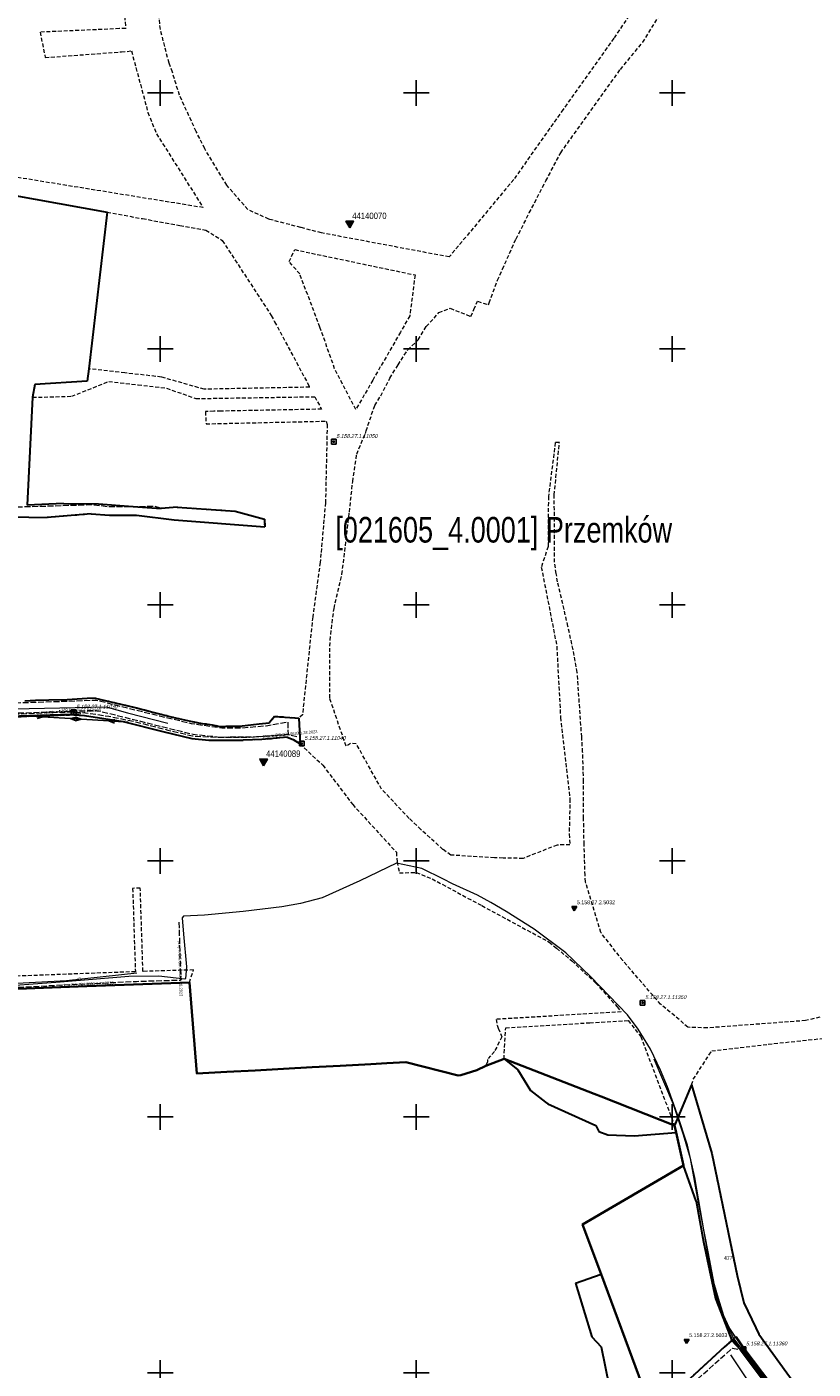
# Model space of a CAD drawing. Header units: metres. Extents: x 5548743 to 5556416, y 5707500 to 5714000.
# Tile 199 of 203: x 5554048 to 5554355, y 5710701 to 5711226. Entities that reach past the tile are written whole.
import ezdxf
from ezdxf.enums import TextEntityAlignment as Align

# ---------------------------------------------------------------- set-up
doc = ezdxf.new("R2010")
doc.units = ezdxf.units.M
doc.header["$MEASUREMENT"] = 0
for name, pattern in [('1.5_0.75', [2.25, 1.5, -0.75]), ('2.25_0.75', [3, 2.25, -0.75]), ('219-1000', [0]), ('suep_nn_1000', [0])]:
    doc.linetypes.add(name, pattern=pattern)
doc.layers.get('0').update_dxf_attribs({"color": 2, "linetype": 'CONTINUOUS', "lineweight": 5})
for name, color, linetype in [('208-opis obrębu', 7, 'CONTINUOUS'), ('211-numer działki ewidencyjnej', 7, 'CONTINUOUS'), ('216-obręb ewidencyjny', 7, 'CONTINUOUS'), ('218-kontur użytku gruntowego', 7, 'CONTINUOUS'), ('219-działka ewidencyjna', 7, 'CONTINUOUS'), ('chodnik', 7, 'CONTINUOUS'), ('chodnik-Atr17', 7, 'CONTINUOUS'), ('jezdnia', 7, 'CONTINUOUS'), ('krawężnik', 7, 'CONTINUOUS'), ('pikieta naturalna', 7, 'CONTINUOUS'), ('pikieta naturalna-Atr2', 7, 'CONTINUOUS'), ('Podstawowa osnowa wysokościowa bazowa', 7, 'CONTINUOUS'), ('Podstawowa osnowa wysokościowa bazowa-Atr103', 7, 'CONTINUOUS'), ('przewód elektroenergetyczny niskiego napięcia', 7, 'CONTINUOUS'), ('przewód kanalizacyjny', 7, 'CONTINUOUS'), ('przewód telekomunikacyjny podziemny', 7, 'CONTINUOUS'), ('przewód telekomunikacyjny podziemny-Atr1', 7, 'CONTINUOUS'), ('przewód wodociągowy', 7, 'CONTINUOUS'), ('przewód wodociągowy - ob. projektowany', 7, 'CONTINUOUS'), ('przewód wodociągowy - ob. projektowany-Atr1', 7, 'CONTINUOUS'), ('Szczegółowa osnowa geodezyjna pozioma', 7, 'CONTINUOUS'), ('Szczegółowa osnowa geodezyjna pozioma-Atr103', 7, 'CONTINUOUS'), ('Szczegółowa osnowa geodezyjna wysokościowa', 7, 'CONTINUOUS'), ('Szczegółowa osnowa geodezyjna wysokościowa-Atr103', 7, 'CONTINUOUS'), ('Wstawianie ramki sekcyjnej z opisem', 7, 'CONTINUOUS')]:
    doc.layers.add(name, color=color, linetype=linetype)
doc.styles.get("Standard").update_dxf_attribs({"font": 'Working1250', "width": 0.75})

# ---------------------------------------------------------------- blocks, each defined once
blk = doc.blocks.new('SUEP1')
at = {"color": 0, "linetype": 'Continuous'}
for p, q in [((0, 0), (7.5, 0)), ((7.5, 0), (5.25, 0.75)), ((7.5, 0), (5.25, -0.75)), ((7.5, 0), (22.5, 0)), ((22.5, 0), (20.25, 0.75)), ((22.5, 0), (20.25, -0.75))]:
    blk.add_line(p, q, dxfattribs=at)
blk = doc.blocks.new('PW01')
at = {"linetype": 'Continuous', "lineweight": 13}
h = blk.add_hatch(color=0, dxfattribs=at)
edge = h.paths.add_edge_path()
edge.add_arc((0, 0), 0.18, 0, 360)
blk = doc.blocks.new('OSSP')
at = {"color": 0}
for p, q in [((-0.939, 0.938), (-0.939, -0.938)), ((-0.939, 0.938), (-0.939, -0.938)), ((0.936, 0.938), (-0.939, 0.938)), ((0.936, 0.938), (-0.939, 0.938)), ((0.45, 0), (-0.45, 0)), ((0.45, 0), (-0.45, 0)), ((0, -0.45), (0, 0.45)), ((0, -0.45), (0, 0.45)), ((0.936, -0.938), (0.936, 0.938)), ((0.936, -0.938), (0.936, 0.938)), ((-0.939, -0.938), (0.936, -0.938)), ((-0.939, -0.938), (0.936, -0.938))]:
    blk.add_line(p, q, dxfattribs=at)
blk = doc.blocks.new('OSHB')
h = blk.add_hatch(color=0)
edge = h.paths.add_edge_path()
edge.add_arc((0, 0), 0.188, 0, 180)
edge.add_arc((0, 0), 0.188, 180, 360)
h.paths.add_polyline_path([(0, -1.73), (-1.5, 0.87), (1.5, 0.87)])
at = {"color": 0, "linetype": 'Continuous'}
for points in [[(0, -1.73), (-1.5, 0.87), (1.5, 0.87)], [(0.19, 0), (-0.19, 0)]]:
    blk.add_lwpolyline(points, close=True, dxfattribs=at)
blk = doc.blocks.new('OSSH')
at = {"color": 0}
for p, q in [((0, -1.081), (-0.936, 0.543)), ((0.939, 0.543), (-0.936, 0.543)), ((-0.375, 0), (0.375, 0)), ((0.939, 0.543), (0, -1.081)), ((0, -0.375), (0, 0.375))]:
    blk.add_line(p, q, dxfattribs=at)
blk = doc.blocks.new('RAMKA1000K')
at = {"color": 0}
for p, q in [((495, 500), (505, 500)), ((500, 495), (500, 500)), ((595, 500), (605, 500)), ((600, 495), (600, 500)), ((695, 500), (705, 500)), ((700, 495), (700, 500)), ((500, 395), (500, 405)), ((600, 395), (600, 405)), ((700, 395), (700, 405)), ((495, 400), (505, 400)), ((595, 400), (605, 400)), ((695, 400), (705, 400)), ((500, 295), (500, 305)), ((600, 295), (600, 305)), ((700, 295), (700, 305)), ((495, 300), (505, 300)), ((595, 300), (605, 300)), ((695, 300), (705, 300)), ((500, 195), (500, 205)), ((600, 195), (600, 205)), ((700, 195), (700, 205)), ((495, 200), (505, 200)), ((595, 200), (605, 200)), ((695, 200), (705, 200)), ((500, 95), (500, 105)), ((600, 95), (600, 105)), ((700, 95), (700, 105)), ((495, 100), (505, 100)), ((595, 100), (605, 100)), ((695, 100), (705, 100)), ((495, 0), (505, 0)), ((500, 0), (500, 5)), ((595, 0), (605, 0)), ((600, 0), (600, 5)), ((695, 0), (705, 0)), ((700, 0), (700, 5))]:
    blk.add_line(p, q, dxfattribs=at)

msp = doc.modelspace()

# ---------------------------------------------------------------- linework, layer by layer
at = {"layer": '216-obręb ewidencyjny', "color": 4, "linetype": 'Continuous', "lineweight": 35, "flags": 128}
for points in [[(5554288.24, 5710695.38), (5554272.17, 5710738.55), (5554264.96, 5710757.95), (5554304.38, 5710780.98), (5554301.44, 5710793.95), (5554300.82, 5710796.69), (5554272.17, 5710807.96), (5554269.43, 5710809.03), (5554234.26, 5710822.7), (5554227.16, 5710820.02), (5554223.66, 5710818.28), (5554217.35, 5710816.32), (5554216.38, 5710816.21), (5554195.96, 5710821.41), (5554188.56, 5710821.01), (5554182.27, 5710820.66), (5554170.28, 5710820.01), (5554159.33, 5710819.41), (5554148.13, 5710818.8), (5554137.12, 5710818.2), (5554126.03, 5710817.59), (5554114.35, 5710816.96), (5554111.41, 5710852.58), (5554071.31, 5710851.03), (5553986.88, 5710847.87)], [(5553986.88, 5710847.87), (5554071.31, 5710851.03), (5554111.41, 5710852.58), (5554114.35, 5710816.96), (5554126.03, 5710817.59), (5554137.12, 5710818.2), (5554148.13, 5710818.8), (5554159.33, 5710819.41), (5554170.28, 5710820.01), (5554182.27, 5710820.66), (5554188.56, 5710821.01), (5554195.96, 5710821.41), (5554216.38, 5710816.21), (5554217.35, 5710816.32), (5554223.66, 5710818.28), (5554227.16, 5710820.02), (5554234.26, 5710822.7), (5554269.43, 5710809.03), (5554272.17, 5710807.96), (5554300.82, 5710796.69), (5554301.44, 5710793.95), (5554304.38, 5710780.98), (5554264.96, 5710757.95), (5554272.17, 5710738.55), (5554288.24, 5710695.38)]]:
    msp.add_lwpolyline(points, dxfattribs=at)
at = {"layer": '218-kontur użytku gruntowego', "color": 70, "linetype": '1.5_0.75', "lineweight": 18, "flags": 128}
for points in [[(5554083.71, 5711259.09), (5554086.5, 5711225.2)], [(5554288.42, 5711219.78), (5554315.14, 5711262.26)], [(5554293.19, 5711245.07), (5554277.14, 5711221.34)], [(5554100.07, 5711224.78), (5554098.66, 5711237.57)], [(5554084.04, 5711225.09), (5554053.06, 5711223.72)], [(5554053.06, 5711223.72), (5554055.09, 5711213.8)], [(5554086.5, 5711225.2), (5554084.04, 5711225.09)], [(5554103.44, 5711211.64), (5554100.07, 5711224.78)], [(5554277.14, 5711221.34), (5554265.41, 5711204.87)], [(5554055.09, 5711213.8), (5554084.83, 5711216.03)], [(5554084.83, 5711216.03), (5554088.77, 5711216.39)], [(5554088.77, 5711216.39), (5554095.18, 5711192.37)], [(5554279.72, 5711209.2), (5554288.42, 5711219.78)], [(5554104.73, 5711208.12), (5554103.44, 5711211.64)], [(5554107.51, 5711199.08), (5554104.73, 5711208.12)], [(5554256.4, 5711176.63), (5554279.72, 5711209.2)], [(5554265.41, 5711204.87), (5554257.33, 5711193.52)], [(5554114.05, 5711184.92), (5554107.51, 5711199.08)], [(5554095.18, 5711192.37), (5554098.54, 5711184.03)], [(5554257.33, 5711193.52), (5554238.05, 5711166.18)], [(5554098.54, 5711184.03), (5554116.76, 5711155.2)], [(5554117.41, 5711178.18), (5554114.05, 5711184.92)], [(5554116.76, 5711155.2), (5553977.09, 5711177.87)], [(5554125.98, 5711163.93), (5554117.41, 5711178.18)], [(5554250.62, 5711165.65), (5554256.4, 5711176.63)], [(5553994.79, 5711168.62), (5554079.27, 5711153.39)], [(5554134.2, 5711154.43), (5554125.98, 5711163.93)], [(5554238.05, 5711166.18), (5554212.85, 5711135.92)], [(5554244.14, 5711153.1), (5554250.62, 5711165.65)], [(5554079.27, 5711153.39), (5554093.12, 5711150.89)], [(5554142.44, 5711150.66), (5554134.2, 5711154.43)], [(5554239, 5711143), (5554244.14, 5711153.1)], [(5554093.12, 5711150.89), (5554107.69, 5711148.26)], [(5554107.69, 5711148.26), (5554117.82, 5711146.44)], [(5554142.85, 5711150.55), (5554142.44, 5711150.66)], [(5554154.93, 5711147.41), (5554142.85, 5711150.55)], [(5554163, 5711145.31), (5554154.93, 5711147.41)], [(5554117.82, 5711146.44), (5554124.25, 5711142.34)], [(5554124.25, 5711142.34), (5554143.36, 5711113.09)], [(5554212.85, 5711135.92), (5554163, 5711145.31)], [(5554233.67, 5711131.18), (5554239, 5711143)], [(5554150.3, 5711134.13), (5554152.53, 5711138.77)], [(5554152.53, 5711138.77), (5554199.51, 5711128.89)], [(5554154.5, 5711129.27), (5554150.3, 5711134.13)], [(5554162.37, 5711108.5), (5554154.5, 5711129.27)], [(5554199.51, 5711128.89), (5554197.46, 5711112.92)], [(5554228.49, 5711118.03), (5554231.76, 5711126.8)], [(5554231.76, 5711126.8), (5554233.67, 5711131.18)], [(5554208.83, 5711114.16), (5554213.23, 5711115.86)], [(5554213.23, 5711115.86), (5554221.29, 5711112.7)], [(5554222.51, 5711115.44), (5554223.43, 5711117.52)], [(5554223.43, 5711117.52), (5554223.92, 5711118.6)], [(5554223.92, 5711118.6), (5554228.26, 5711117.22)], [(5554228.26, 5711117.22), (5554228.49, 5711118.03)], [(5554143.36, 5711113.09), (5554144.68, 5711110.63)], [(5554144.68, 5711110.63), (5554158.38, 5711085.06)], [(5554197.46, 5711112.92), (5554193.81, 5711106.59)], [(5554203.92, 5711108.72), (5554208.83, 5711114.16)], [(5554221.29, 5711112.7), (5554222.51, 5711115.44)], [(5554168.12, 5711092.26), (5554162.37, 5711108.5)], [(5554193.81, 5711106.59), (5554183.01, 5711087.81)], [(5554200.76, 5711103.58), (5554203.92, 5711108.72)], [(5554196.68, 5711099.65), (5554200.76, 5711103.58)], [(5554192.88, 5711093.75), (5554194.07, 5711095.67)], [(5554194.07, 5711095.67), (5554196.68, 5711099.65)], [(5554072.06, 5711092.23), (5554071.52, 5711087.35)], [(5554086.17, 5711090.63), (5554072.06, 5711092.23)], [(5554100.47, 5711089.02), (5554086.17, 5711090.63)], [(5554176.39, 5711076.28), (5554168.12, 5711092.26)], [(5554189.72, 5711088.62), (5554192.88, 5711093.75)], [(5554051, 5711086.14), (5554050.15, 5711081.09)], [(5554071.52, 5711087.35), (5554051, 5711086.14)], [(5554065.44, 5711081.51), (5554079.89, 5711087.29)], [(5554079.89, 5711087.29), (5554091.34, 5711085.97)], [(5554091.34, 5711085.97), (5554102.47, 5711084.68)], [(5554117.18, 5711084.24), (5554100.47, 5711089.02)], [(5554102.47, 5711084.68), (5554113.93, 5711080.59)], [(5554158.38, 5711085.06), (5554117.18, 5711084.24)], [(5554183.01, 5711087.81), (5554179.69, 5711082)], [(5554186.1, 5711081.71), (5554189.72, 5711088.62)], [(5554050.15, 5711081.09), (5554065.44, 5711081.51)], [(5554113.93, 5711080.59), (5554160.37, 5711081.34)], [(5554160.37, 5711081.34), (5554162.99, 5711076.46)], [(5554179.69, 5711082), (5554176.39, 5711076.28)], [(5554183.77, 5711077.92), (5554186.1, 5711081.71)], [(5554120.92, 5711075.62), (5554117.64, 5711075.5)], [(5554117.64, 5711075.5), (5554117.92, 5711070.74)], [(5554123.69, 5711075.71), (5554120.92, 5711075.62)], [(5554162.99, 5711076.46), (5554123.69, 5711075.71)], [(5554180.41, 5711067.98), (5554183.77, 5711077.92)], [(5554117.92, 5711070.74), (5554140.42, 5711071.24)], [(5554140.42, 5711071.24), (5554164.84, 5711071.79)], [(5554165.2, 5711070.54), (5554164.54, 5711039.93)], [(5554164.84, 5711071.79), (5554165.2, 5711070.54)], [(5554176.74, 5711058.93), (5554180.11, 5711067)], [(5554180.11, 5711067), (5554180.41, 5711067.98)], [(5554254.29, 5711063.42), (5554251.59, 5711042.36)], [(5554253.88, 5711042.98), (5554255.89, 5711063.49)], [(5554255.89, 5711063.49), (5554254.29, 5711063.42)], [(5554175.17, 5711048.15), (5554176.74, 5711058.93)], [(5554173.87, 5711036.28), (5554175.17, 5711048.15)], [(5554251.59, 5711042.36), (5554251.48, 5711022.76)], [(5554254.02, 5711023.57), (5554253.88, 5711042.98)], [(5554164.54, 5711039.93), (5554162.76, 5711020)], [(5554172.85, 5711027.63), (5554173.87, 5711036.28)], [(5554170.98, 5711011.97), (5554172.85, 5711027.63)], [(5554251.48, 5711022.76), (5554248.83, 5711014.79)], [(5554253.98, 5711016.69), (5554254.02, 5711023.57)], [(5554162.45, 5711016.6), (5554159.55, 5710995.32)], [(5554162.76, 5711020), (5554162.45, 5711016.6)], [(5554254.66, 5711012.26), (5554253.98, 5711016.69)], [(5554167.87, 5710998.65), (5554170.98, 5711011.97)], [(5554248.83, 5711014.79), (5554254.88, 5710983.83)], [(5554255.18, 5711008.97), (5554254.66, 5711012.26)], [(5554259.24, 5710991.69), (5554255.18, 5711008.97)], [(5554159.55, 5710995.32), (5554155.55, 5710957.13)], [(5554166.31, 5710986.24), (5554167.87, 5710998.65)], [(5554261.71, 5710980.31), (5554259.24, 5710991.69)], [(5554166.18, 5710963.62), (5554166.31, 5710986.24)], [(5554254.88, 5710983.83), (5554256.33, 5710956.04)], [(5554262.87, 5710973.63), (5554261.71, 5710980.31)], [(5554264.6, 5710948.48), (5554262.87, 5710973.63)], [(5554172.58, 5710944.81), (5554166.18, 5710963.62)], [(5554051.24, 5710962.63), (5554047.11, 5710962.4)], [(5554056.49, 5710962.77), (5554051.24, 5710962.63)], [(5554063.7, 5710962.97), (5554056.49, 5710962.77)], [(5554071.4, 5710963.48), (5554063.7, 5710962.97)], [(5554074.63, 5710963.59), (5554071.4, 5710963.48)], [(5554086.51, 5710960.82), (5554074.63, 5710963.59)], [(5554090.74, 5710959.83), (5554086.51, 5710960.82)], [(5554097.57, 5710958), (5554090.74, 5710959.83)], [(5554044.2, 5710956.3), (5554058.61, 5710956.79)], [(5554058.61, 5710956.79), (5554066.19, 5710957.05)], [(5554066.19, 5710957.05), (5554070.46, 5710956.76)], [(5554070.46, 5710956.76), (5554085.52, 5710954.49)], [(5554085.52, 5710954.49), (5554094.4, 5710952.24)], [(5554104.83, 5710956.21), (5554097.57, 5710958)], [(5554111.76, 5710954.56), (5554104.83, 5710956.21)], [(5554115.55, 5710953.88), (5554111.76, 5710954.56)], [(5554120.25, 5710953.2), (5554115.55, 5710953.88)], [(5554123.29, 5710952.56), (5554120.25, 5710953.2)], [(5554138.69, 5710953.4), (5554132.06, 5710952.7)], [(5554142.54, 5710953.8), (5554138.69, 5710953.4)], [(5554142.81, 5710954.15), (5554142.54, 5710953.8)], [(5554144.61, 5710956.47), (5554142.81, 5710954.15)], [(5554152.61, 5710955.95), (5554144.61, 5710956.47)], [(5554154.17, 5710955.82), (5554152.61, 5710955.95)], [(5554155.55, 5710957.13), (5554154.17, 5710955.82)], [(5554256.33, 5710956.04), (5554260.02, 5710924.25)], [(5554094.4, 5710952.24), (5554101, 5710950.56)], [(5554101, 5710950.56), (5554112.3, 5710947.81)], [(5554127.12, 5710952.61), (5554123.29, 5710952.56)], [(5554132.06, 5710952.7), (5554127.12, 5710952.61)], [(5554139.66, 5710947.41), (5554149.61, 5710948.33)], [(5554149.61, 5710948.33), (5554151.92, 5710947.42)], [(5554264.98, 5710942.62), (5554264.6, 5710948.48)], [(5554112.3, 5710947.81), (5554119.01, 5710947.19)], [(5554119.01, 5710947.19), (5554132.34, 5710947.22)], [(5554132.34, 5710947.22), (5554139.66, 5710947.41)], [(5554151.92, 5710947.42), (5554154.6, 5710945.7)], [(5554154.6, 5710945.7), (5554163.48, 5710937.4)], [(5554174.36, 5710945.88), (5554172.58, 5710944.81)], [(5554176.55, 5710945.74), (5554174.36, 5710945.88)], [(5554186.48, 5710928.04), (5554176.55, 5710945.74)], [(5554163.48, 5710937.4), (5554175.16, 5710922.02)], [(5554265.35, 5710931.02), (5554264.98, 5710942.62)], [(5554197.21, 5710916.63), (5554186.48, 5710928.04)], [(5554265.34, 5710916.66), (5554265.35, 5710931.02)], [(5554175.16, 5710922.02), (5554192.22, 5710903.39)], [(5554260.02, 5710924.25), (5554259.71, 5710910.55)], [(5554201.78, 5710912.25), (5554197.21, 5710916.63)], [(5554265.55, 5710906.48), (5554265.34, 5710916.66)], [(5554210.4, 5710904.53), (5554201.78, 5710912.25)], [(5554254.96, 5710906.21), (5554241.7, 5710900.98)], [(5554259.98, 5710906.33), (5554254.96, 5710906.21)], [(5554259.71, 5710910.55), (5554259.98, 5710906.33)], [(5554265.91, 5710894.39), (5554265.55, 5710906.48)], [(5554192.22, 5710903.39), (5554192.49, 5710899.67)], [(5554213.48, 5710902.31), (5554210.4, 5710904.53)], [(5554230.51, 5710901.2), (5554213.48, 5710902.31)], [(5554233.89, 5710901.13), (5554230.51, 5710901.2)], [(5554241.7, 5710900.98), (5554233.89, 5710901.13)], [(5554192.49, 5710899.67), (5554193.4, 5710895.38)], [(5554193.4, 5710895.38), (5554199.94, 5710895.47)], [(5554199.94, 5710895.47), (5554206.2, 5710893.01)], [(5554206.2, 5710893.01), (5554225.55, 5710882.55)], [(5554266.09, 5710891.82), (5554265.91, 5710894.39)], [(5554272.11, 5710872.01), (5554266.09, 5710891.82)], [(5554092.22, 5710889.4), (5554089.23, 5710889.28)], [(5554089.23, 5710889.28), (5554090.28, 5710856.74)], [(5554093.23, 5710856.85), (5554092.22, 5710889.4)], [(5554225.55, 5710882.55), (5554251.91, 5710868.32)], [(5554280.61, 5710861.13), (5554272.11, 5710872.01)], [(5554251.91, 5710868.32), (5554254.81, 5710865.91)], [(5554254.81, 5710865.91), (5554260.78, 5710860.93)], [(5554260.78, 5710860.93), (5554270.1, 5710852.29)], [(5554295.41, 5710844), (5554280.61, 5710861.13)], [(5554063.34, 5710855.74), (5554016.57, 5710853.99)], [(5554090.28, 5710856.74), (5554063.34, 5710855.74)], [(5554113.02, 5710857.42), (5554093.23, 5710856.85)], [(5554111.41, 5710852.58), (5554113.02, 5710857.42)], [(5553986.88, 5710847.87), (5554071.31, 5710851.03)], [(5554071.31, 5710851.03), (5553986.88, 5710847.87)], [(5554071.31, 5710851.03), (5554111.41, 5710852.58)], [(5554111.41, 5710852.58), (5554071.31, 5710851.03)], [(5554114.35, 5710816.96), (5554111.41, 5710852.58)], [(5554270.1, 5710852.29), (5554278.5, 5710843.02)], [(5554278.5, 5710843.02), (5554280.07, 5710841.04)], [(5554302.71, 5710838.1), (5554295.41, 5710844)], [(5554280.07, 5710841.04), (5554231.16, 5710838.13)], [(5554231.16, 5710838.13), (5554231.53, 5710835.85)], [(5554306.02, 5710835.02), (5554302.71, 5710838.1)], [(5554357.62, 5710838.98), (5554352.07, 5710837.64)], [(5554231.53, 5710835.85), (5554232.03, 5710834.66)], [(5554232.03, 5710834.66), (5554233.44, 5710831.32)], [(5554234.26, 5710822.7), (5554234.93, 5710834.84)], [(5554234.93, 5710834.84), (5554267.76, 5710836.79)], [(5554267.76, 5710836.79), (5554282.73, 5710837.68)], [(5554282.73, 5710837.68), (5554287.69, 5710831.44)], [(5554313.68, 5710834.78), (5554306.02, 5710835.02)], [(5554352.07, 5710837.64), (5554313.68, 5710834.78)], [(5554233.44, 5710831.32), (5554230.53, 5710825.58)], [(5554287.69, 5710831.44), (5554291.69, 5710820.82)], [(5554315.38, 5710825.82), (5554333.21, 5710827.92)], [(5554333.21, 5710827.92), (5554337.45, 5710828.42)], [(5554337.45, 5710828.42), (5554361.71, 5710830.99)], [(5554227.16, 5710820.02), (5554234.26, 5710822.7)], [(5554234.26, 5710822.7), (5554227.16, 5710820.02)], [(5554230.53, 5710825.58), (5554227.75, 5710822.47)], [(5554227.75, 5710822.47), (5554227.86, 5710821.48)], [(5554269.43, 5710809.03), (5554234.26, 5710822.7)], [(5554308.17, 5710814.74), (5554315.38, 5710825.82)], [(5554126.03, 5710817.59), (5554114.35, 5710816.96)], [(5554137.12, 5710818.2), (5554126.03, 5710817.59)], [(5554148.13, 5710818.8), (5554137.12, 5710818.2)], [(5554159.33, 5710819.41), (5554148.13, 5710818.8)], [(5554170.28, 5710820.01), (5554159.33, 5710819.41)], [(5554182.27, 5710820.66), (5554170.28, 5710820.01)], [(5554188.56, 5710821.01), (5554182.27, 5710820.66)], [(5554195.96, 5710821.41), (5554188.56, 5710821.01)], [(5554216.38, 5710816.21), (5554195.96, 5710821.41)], [(5554223.66, 5710818.28), (5554217.35, 5710816.32)], [(5554227.16, 5710820.02), (5554223.66, 5710818.28)], [(5554227.86, 5710821.48), (5554227.16, 5710820.02)], [(5554291.69, 5710820.82), (5554300.82, 5710796.69)], [(5554217.35, 5710816.32), (5554216.38, 5710816.21)], [(5554307.54, 5710812.59), (5554308.17, 5710814.74)], [(5554315.42, 5710785.76), (5554307.54, 5710812.59)], [(5554272.17, 5710807.96), (5554269.43, 5710809.03)], [(5554300.82, 5710796.69), (5554272.17, 5710807.96)], [(5554300.82, 5710796.69), (5554301.44, 5710793.95)], [(5554301.44, 5710793.95), (5554300.82, 5710796.69)], [(5554301.44, 5710793.95), (5554304.38, 5710780.98)], [(5554304.38, 5710780.98), (5554301.44, 5710793.95)], [(5554318.16, 5710772.55), (5554315.42, 5710785.76)], [(5554264.96, 5710757.95), (5554304.38, 5710780.98)], [(5554304.38, 5710780.98), (5554309.34, 5710767.11)], [(5554320.37, 5710761.91), (5554318.16, 5710772.55)], [(5554309.34, 5710767.11), (5554312.16, 5710751.29)], [(5554325.28, 5710738.12), (5554320.37, 5710761.91)], [(5554272.17, 5710738.55), (5554264.96, 5710757.95)], [(5554312.16, 5710751.29), (5554316.87, 5710729.12)], [(5554288.24, 5710695.38), (5554272.17, 5710738.55)], [(5554327.89, 5710727.43), (5554325.28, 5710738.12)], [(5554316.87, 5710729.12), (5554323.23, 5710712.74)], [(5554332.66, 5710717.62), (5554327.89, 5710727.43)], [(5554333.82, 5710715.22), (5554332.66, 5710717.62)], [(5554323.23, 5710712.74), (5554320.22, 5710710.07)], [(5554326.52, 5710709.16), (5554323.23, 5710712.74)], [(5554323.23, 5710712.74), (5554326.52, 5710709.16)], [(5554352.9, 5710688.77), (5554333.82, 5710715.22)], [(5554320.22, 5710710.07), (5554301.85, 5710693.16)], [(5554339.47, 5710691.89), (5554326.52, 5710709.16)], [(5554326.52, 5710709.16), (5554339.47, 5710691.89)]]:
    msp.add_lwpolyline(points, dxfattribs=at)
at = {"layer": '219-działka ewidencyjna', "color": 94, "linetype": '219-1000', "lineweight": 30, "flags": 128}
for points in [[(5553994.79, 5711168.62), (5554079.27, 5711153.39)], [(5554079.27, 5711153.39), (5554072.06, 5711092.23)], [(5554072.06, 5711092.23), (5554071.52, 5711087.35)], [(5554051, 5711086.14), (5554050.15, 5711081.09)], [(5554071.52, 5711087.35), (5554051, 5711086.14)], [(5554050.15, 5711081.09), (5554048.08, 5711038.96)], [(5554062.24, 5711039.57), (5554048.08, 5711038.96)], [(5554062.24, 5711039.57), (5554075.84, 5711039.53)], [(5554075.84, 5711039.53), (5554087.57, 5711038.56)], [(5554087.57, 5711038.56), (5554100.38, 5711037.68)], [(5554106.67, 5711038.15), (5554100.38, 5711037.68)], [(5554106.67, 5711038.15), (5554117.98, 5711037.4)], [(5554117.98, 5711037.4), (5554121.73, 5711037.15)], [(5554121.73, 5711037.15), (5554129.27, 5711036.61)], [(5554041.56, 5711034.47), (5554055.84, 5711034.15)], [(5554072.97, 5711035.59), (5554055.84, 5711034.15)], [(5554072.97, 5711035.59), (5554080.19, 5711035.06)], [(5554080.19, 5711035.06), (5554090.69, 5711035.1)], [(5554090.69, 5711035.1), (5554105.39, 5711033.28)], [(5554105.39, 5711033.28), (5554140.82, 5711030.47)], [(5554129.27, 5711036.61), (5554140.69, 5711033.46)], [(5554140.69, 5711033.46), (5554140.82, 5711030.47)], [(5554051.24, 5710962.63), (5554047.11, 5710962.4)], [(5554056.49, 5710962.77), (5554051.24, 5710962.63)], [(5554063.7, 5710962.97), (5554056.49, 5710962.77)], [(5554071.4, 5710963.48), (5554063.7, 5710962.97)], [(5554074.63, 5710963.59), (5554071.4, 5710963.48)], [(5554074.63, 5710963.59), (5554090.74, 5710959.83)], [(5554090.74, 5710959.83), (5554097.57, 5710958)], [(5554066.19, 5710957.05), (5554044.2, 5710956.3)], [(5554066.19, 5710957.05), (5554070.46, 5710956.76)], [(5554070.46, 5710956.76), (5554085.52, 5710954.49)], [(5554085.52, 5710954.49), (5554101, 5710950.56)], [(5554097.57, 5710958), (5554104.83, 5710956.21)], [(5554104.83, 5710956.21), (5554111.76, 5710954.56)], [(5554111.76, 5710954.56), (5554115.55, 5710953.88)], [(5554115.55, 5710953.88), (5554120.25, 5710953.2)], [(5554120.25, 5710953.2), (5554123.29, 5710952.56)], [(5554138.69, 5710953.4), (5554132.06, 5710952.7)], [(5554142.54, 5710953.8), (5554138.69, 5710953.4)], [(5554142.81, 5710954.15), (5554142.54, 5710953.8)], [(5554144.61, 5710956.47), (5554142.81, 5710954.15)], [(5554144.61, 5710956.47), (5554152.61, 5710955.95)], [(5554152.61, 5710955.95), (5554154.17, 5710955.82)], [(5554154.17, 5710955.82), (5554154.6, 5710945.7)], [(5554101, 5710950.56), (5554112.3, 5710947.81)], [(5554123.29, 5710952.56), (5554127.12, 5710952.61)], [(5554127.12, 5710952.61), (5554132.06, 5710952.7)], [(5554149.61, 5710948.33), (5554139.66, 5710947.41)], [(5554149.61, 5710948.33), (5554151.92, 5710947.42)], [(5554112.3, 5710947.81), (5554119.01, 5710947.19)], [(5554119.01, 5710947.19), (5554132.34, 5710947.22)], [(5554139.66, 5710947.41), (5554132.34, 5710947.22)], [(5554151.92, 5710947.42), (5554154.6, 5710945.7)], [(5554071.31, 5710851.03), (5553986.88, 5710847.87)], [(5554111.41, 5710852.58), (5554071.31, 5710851.03)], [(5554111.41, 5710852.58), (5554114.35, 5710816.96)], [(5554234.26, 5710822.7), (5554227.16, 5710820.02)], [(5554234.26, 5710822.7), (5554239.63, 5710818.36)], [(5554126.03, 5710817.59), (5554114.35, 5710816.96)], [(5554137.12, 5710818.2), (5554126.03, 5710817.59)], [(5554148.13, 5710818.8), (5554137.12, 5710818.2)], [(5554159.33, 5710819.41), (5554148.13, 5710818.8)], [(5554170.28, 5710820.01), (5554159.33, 5710819.41)], [(5554182.27, 5710820.66), (5554170.28, 5710820.01)], [(5554188.56, 5710821.01), (5554182.27, 5710820.66)], [(5554188.56, 5710821.01), (5554195.96, 5710821.41)], [(5554216.38, 5710816.21), (5554195.96, 5710821.41)], [(5554223.66, 5710818.28), (5554217.35, 5710816.32)], [(5554227.16, 5710820.02), (5554223.66, 5710818.28)], [(5554239.63, 5710818.36), (5554244.63, 5710810.31)], [(5554217.35, 5710816.32), (5554216.38, 5710816.21)], [(5554307.54, 5710812.59), (5554300.82, 5710796.69)], [(5554307.54, 5710812.59), (5554315.42, 5710785.76)], [(5554244.63, 5710810.31), (5554250.44, 5710805.82)], [(5554250.44, 5710805.82), (5554251.44, 5710805.18)], [(5554251.44, 5710805.18), (5554270.18, 5710796.66)], [(5554270.18, 5710796.66), (5554271.36, 5710794.36)], [(5554300.82, 5710796.69), (5554301.44, 5710793.95)], [(5554271.36, 5710794.36), (5554274.81, 5710793)], [(5554274.81, 5710793), (5554285.09, 5710792.66)], [(5554285.09, 5710792.66), (5554301.44, 5710793.95)], [(5554304.38, 5710780.98), (5554301.44, 5710793.95)], [(5554315.42, 5710785.76), (5554318.16, 5710772.55)], [(5554264.96, 5710757.95), (5554304.38, 5710780.98)], [(5554309.34, 5710767.11), (5554304.38, 5710780.98)], [(5554318.16, 5710772.55), (5554320.37, 5710761.91)], [(5554309.34, 5710767.11), (5554312.16, 5710751.29)], [(5554320.37, 5710761.91), (5554325.28, 5710738.12)], [(5554264.96, 5710757.95), (5554272.17, 5710738.55)], [(5554312.16, 5710751.29), (5554316.87, 5710729.12)], [(5554262.22, 5710735.11), (5554272.17, 5710738.55)], [(5554262.22, 5710735.11), (5554268.51, 5710714.16)], [(5554325.28, 5710738.12), (5554327.89, 5710727.43)], [(5554316.87, 5710729.12), (5554323.23, 5710712.74)], [(5554327.89, 5710727.43), (5554332.66, 5710717.62)], [(5554332.66, 5710717.62), (5554333.82, 5710715.22)], [(5554268.51, 5710714.16), (5554272.22, 5710710.27)], [(5554323.23, 5710712.74), (5554320.22, 5710710.07)], [(5554323.23, 5710712.74), (5554326.52, 5710709.16)], [(5554333.82, 5710715.22), (5554352.9, 5710688.77)], [(5554272.22, 5710710.27), (5554276.91, 5710687.13)], [(5554320.22, 5710710.07), (5554301.85, 5710693.16)], [(5554326.52, 5710709.16), (5554339.47, 5710691.89)]]:
    msp.add_lwpolyline(points, dxfattribs=at)
at = {"layer": 'chodnik', "color": 252, "linetype": '1.5_0.75', "lineweight": 18, "flags": 128}
msp.add_lwpolyline([(5554323.63, 5710713.31), (5554326.52, 5710709.16), (5554339.47, 5710691.89), (5554356.75, 5710669.05), (5554369.9, 5710652.17), (5554375.24, 5710645.27), (5554382.14, 5710636.36), (5554385.57, 5710631.55), (5554417.28, 5710586.85), (5554420.33, 5710583.2), (5554421.57, 5710584.7), (5554394.12, 5710621.57), (5554370.14, 5710654.01), (5554350.19, 5710680.11), (5554349.5, 5710681.17), (5554338.47, 5710695.86), (5554328.36, 5710709.29), (5554324.94, 5710714.22)], close=True, dxfattribs=at)
at = {"layer": 'jezdnia', "color": 252, "linetype": '2.25_0.75', "lineweight": 18, "flags": 128}
for points in [[(5554023.22, 5711033.9), (5554041.56, 5711034.47), (5554055.84, 5711034.15), (5554072.97, 5711035.59), (5554080.19, 5711035.06), (5554090.69, 5711035.1), (5554105.39, 5711033.28), (5554140.82, 5711030.47), (5554140.69, 5711033.46), (5554129.27, 5711036.61), (5554121.73, 5711037.15), (5554117.98, 5711037.4), (5554106.67, 5711038.15), (5554100.38, 5711037.68), (5554098.07, 5711038.41), (5554079.98, 5711038.27), (5554073.62, 5711039.07), (5554038.84, 5711038.01), (5553984.43, 5711035.46), (5553973.02, 5711030.09), (5553963.23, 5711028.59), (5553902.98, 5711019.09), (5553901.13, 5711019.25), (5553900.36, 5711021.12), (5553897.02, 5711020.84), (5553894.76, 5711020.67), (5553894.55, 5711018), (5553894.9, 5711014.32), (5553902.61, 5711013.97), (5553913.28, 5711015.99), (5553959.31, 5711024.06), (5553959.28, 5711025.09), (5553963.19, 5711025.18), (5553976.67, 5711027.81), (5553984.18, 5711031.77), (5553986.04, 5711031.28), (5553996.1, 5711032.43), (5554001.15, 5711032.68)], [(5553928.51, 5710958.45), (5553921.65, 5710959.33), (5553919.14, 5710960.24), (5553915.94, 5710962.26), (5553913.29, 5710964.63), (5553911.77, 5710966.14), (5553906.26, 5710957.97), (5553905.29, 5710956.69), (5553902.71, 5710951.06), (5553904.41, 5710948.24), (5553905.81, 5710948.94), (5553905.7, 5710950.97), (5553915.52, 5710952.14), (5553915.68, 5710950.48), (5553917.32, 5710950.64), (5553917.74, 5710948.79), (5553921.64, 5710949.18), (5553921.4, 5710951.08), (5553927.8, 5710951.63), (5553944.82, 5710953.18), (5553964.37, 5710954.72), (5553988.99, 5710955.7), (5554020.48, 5710956.56), (5554065.36, 5710958.26), (5554070.78, 5710957.91), (5554079.89, 5710956.54), (5554090.24, 5710954.4), (5554103, 5710951.14), (5554112.66, 5710948.84), (5554122.2, 5710948.32), (5554134.88, 5710948.4), (5554144.89, 5710948.97), (5554150.06, 5710949.42), (5554149.93, 5710954.19), (5554141.33, 5710952.71), (5554131.39, 5710951.8), (5554124.08, 5710951.83), (5554112.17, 5710953.6), (5554099.82, 5710956.53), (5554074.96, 5710962.7), (5554025.4, 5710961.02), (5553986.51, 5710960.06), (5553972.04, 5710959.73), (5553970.18, 5710962.02), (5553966.65, 5710965.5), (5553965.79, 5710996.34), (5553967.48, 5710998.69), (5553967.31, 5711004.62), (5553963.56, 5711004.53), (5553959.35, 5711004.33), (5553959.54, 5710998.57), (5553961.68, 5710996.67), (5553962.73, 5710965.35), (5553959.59, 5710961.29), (5553958.35, 5710959.37)], [(5554301.85, 5710693.16), (5554292.3, 5710689.13), (5554254.5, 5710663.27), (5554248.46, 5710659.61), (5554238.59, 5710659.21), (5554238.16, 5710658.89), (5554210.82, 5710653.42), (5554209.98, 5710652.89), (5554186.31, 5710645.2), (5554184.85, 5710648.22), (5554181.77, 5710647.6), (5554188.11, 5710636.06), (5554192.45, 5710624.62), (5554196.75, 5710614.47), (5554199.98, 5710605.48), (5554201.06, 5710598.18), (5554202.16, 5710595.91), (5554204.18, 5710588.07), (5554205.19, 5710575.45), (5554196.05, 5710573.4), (5554196.73, 5710569.34), (5554205.49, 5710570.89), (5554205.74, 5710548.57), (5554207.82, 5710529.44), (5554209.66, 5710527.33), (5554211.93, 5710531.51), (5554213.38, 5710532.79), (5554212.56, 5710534.54), (5554210.79, 5710540.34), (5554209.77, 5710544.79), (5554209.22, 5710548.85), (5554209.36, 5710553.78), (5554209.26, 5710567.2), (5554209.62, 5710574.22), (5554206.5, 5710592.93), (5554206.37, 5710595.74), (5554204.7, 5710599.72), (5554203.12, 5710605.81), (5554199.26, 5710616.56), (5554196.26, 5710624.04), (5554188.34, 5710640.83), (5554209.52, 5710647.69), (5554216.14, 5710651.7), (5554224.25, 5710653.14), (5554234.37, 5710653.94), (5554239.58, 5710654.68), (5554250.58, 5710657.15), (5554273.59, 5710672.98), (5554292.99, 5710686.06), (5554292.97, 5710687.18), (5554302.79, 5710691.35), (5554323.51, 5710709.75), (5554326.52, 5710709.16), (5554323.63, 5710713.31), (5554320.22, 5710710.07)]]:
    msp.add_lwpolyline(points, close=True, dxfattribs=at)
at = {"layer": 'krawężnik', "color": 252, "linetype": 'Continuous', "lineweight": 25, "flags": 128}
msp.add_lwpolyline([(5554421.57, 5710584.7), (5554394.12, 5710621.57), (5554370.14, 5710654.01), (5554350.19, 5710680.11), (5554349.5, 5710681.17), (5554338.47, 5710695.86), (5554328.36, 5710709.29), (5554324.94, 5710714.22)], dxfattribs=at)
at = {"layer": 'przewód elektroenergetyczny niskiego napięcia', "color": 1, "linetype": 'suep_nn_1000', "lineweight": 18, "flags": 128}
msp.add_lwpolyline([(5554087.43, 5710954.21), (5554046.7, 5710956.71)], dxfattribs=at)
at = {"layer": 'przewód kanalizacyjny', "color": 34, "linetype": 'Continuous', "lineweight": 18, "flags": 128}
for points in [[(5553912.58, 5710961.75), (5553919.95, 5710954.85), (5553946.57, 5710956.01), (5553977.08, 5710957.58), (5554004.51, 5710958.39), (5554036.56, 5710959.31), (5554078.87, 5710960.15), (5554087.23, 5710957.88), (5554102.98, 5710953.76)], [(5554370.58, 5710619.9), (5554360.66, 5710629.41), (5554351.54, 5710641.89), (5554364.14, 5710652.52), (5554345.69, 5710678.45), (5554336.68, 5710686.33), (5554322.89, 5710707.12)]]:
    msp.add_lwpolyline(points, dxfattribs=at)
at = {"layer": 'przewód telekomunikacyjny podziemny', "color": 30, "linetype": 'Continuous', "lineweight": 18, "flags": 128}
for points in [[(5554350.5, 5710678.99), (5554328.33, 5710708.59), (5554322.14, 5710717.73), (5554320.14, 5710722.26), (5554317.97, 5710729.06), (5554315.34, 5710738.47), (5554308.85, 5710776.34), (5554305.91, 5710789.01), (5554301.93, 5710801.22), (5554298.1, 5710811.71), (5554295.41, 5710818.34), (5554291.52, 5710826.42), (5554286.69, 5710834.34), (5554282.53, 5710839.86), (5554268.07, 5710854.84), (5554258.36, 5710864.05), (5554246.04, 5710873.37), (5554235.09, 5710880.27), (5554229.16, 5710883.78), (5554223.91, 5710886.62), (5554214.09, 5710891.04), (5554210.65, 5710892.82), (5554202.13, 5710897.05), (5554192.21, 5710899.17), (5554177.89, 5710892.27), (5554163.23, 5710885.62), (5554154.83, 5710883.44), (5554147.43, 5710882.04), (5554132.4, 5710880.27), (5554117.28, 5710878.86), (5554109.13, 5710878.47), (5554108.6, 5710877.79), (5554109.08, 5710871.46), (5554110.3, 5710858.63), (5554109.92, 5710854.13), (5554109.55, 5710853.8), (5554099.42, 5710854.98), (5554087.71, 5710854.82), (5554060.89, 5710852.6), (5554032.86, 5710850.58)], [(5553935.78, 5710845.97), (5553945.08, 5710848.5), (5553973.93, 5710848.79), (5553998.39, 5710849.52), (5554039.15, 5710852.06), (5554063.33, 5710853.35), (5554090.84, 5710856.33)], [(5554446.39, 5710546), (5554438, 5710558.61), (5554420.23, 5710583.63), (5554400.56, 5710611.46), (5554390.86, 5710625.65), (5554379.37, 5710640.87), (5554363.85, 5710660.95), (5554356.41, 5710670.49), (5554340.96, 5710690.97), (5554324.08, 5710713.52), (5554322.07, 5710717.37), (5554318.83, 5710725.14), (5554317.4, 5710729.49), (5554313.96, 5710747.36), (5554310.1, 5710767.3), (5554307.07, 5710783.72), (5554304.42, 5710793.03), (5554300.46, 5710804.82), (5554292.87, 5710822.58)]]:
    msp.add_lwpolyline(points, dxfattribs=at)
at = {"layer": 'przewód wodociągowy', "color": 5, "linetype": 'Continuous', "lineweight": 18, "flags": 128}
msp.add_lwpolyline([(5553939.92, 5710944.83), (5553939.71, 5710952.11), (5553944.34, 5710952.99), (5553956.45, 5710953.82), (5553972.65, 5710954.72), (5554020.43, 5710955.96), (5554040.95, 5710956.7), (5554068.96, 5710957.62)], dxfattribs=at)
at = {"layer": 'przewód wodociągowy - ob. projektowany', "color": 5, "linetype": '2.25_0.75', "lineweight": 18, "flags": 128}
msp.add_lwpolyline([(5554107.28, 5710876.03), (5554107.97, 5710853.36), (5554090.67, 5710852.84), (5554032.69, 5710850.01), (5553996.93, 5710848.77), (5553969.84, 5710847.8), (5553945.14, 5710847.61), (5553936.88, 5710846.93), (5553906.1, 5710847.43), (5553902.43, 5710884.2), (5553897.07, 5710922.84), (5553898.51, 5710943.8), (5553907.97, 5710949.14), (5553949.74, 5710954.35), (5553984.36, 5710956.01), (5554024.25, 5710957.13), (5554023.46, 5710957.1), (5554075.15, 5710958.83), (5554112.84, 5710949.5), (5554123.24, 5710948.39), (5554138.4, 5710948.56), (5554149.51, 5710949.51), (5554153.89, 5710948.49)], dxfattribs=at)

# ---------------------------------------------------------------- block references
at = {"layer": 'pikieta naturalna', "color": 252, "linetype": 'Continuous', "lineweight": 13}
msp.add_blockref('PW01', (5554060.75, 5710958.61), dxfattribs=at)
at = {"layer": 'Podstawowa osnowa wysokościowa bazowa', "color": 252, "linetype": 'Continuous', "lineweight": 13}
for p in [(5554174, 5711149), (5554140.36, 5710938.9)]:
    msp.add_blockref('OSHB', p, dxfattribs=at)
at = {"layer": 'przewód elektroenergetyczny niskiego napięcia', "color": 1, "linetype": 'Continuous', "lineweight": 18}
for p, rotation in [((5554046.7, 5710956.71), 356.488), ((5554087.43, 5710954.21), 176.488)]:
    msp.add_blockref('SUEP1', p, dxfattribs=dict(at, rotation=rotation))
at = {"layer": 'Szczegółowa osnowa geodezyjna pozioma', "color": 252, "linetype": 'Continuous', "lineweight": 13}
for p in [(5554167.766, 5711063.774), (5554066.182, 5710958.054), (5554155.304, 5710945.844), (5554288.373, 5710844.6), (5554327.771, 5710709.32)]:
    msp.add_blockref('OSSP', p, dxfattribs=at)
at = {"layer": 'Szczegółowa osnowa geodezyjna wysokościowa', "color": 252, "linetype": 'Continuous', "lineweight": 13}
for p in [(5554261.72, 5710881.65), (5554305.6, 5710712.59)]:
    msp.add_blockref('OSSH', p, dxfattribs=at)
at = {"layer": 'Wstawianie ramki sekcyjnej z opisem', "color": 8, "linetype": 'Continuous', "lineweight": 5}
for p in [(5553600, 5711000), (5553600, 5711000), (5553600, 5711000), (5553600, 5711000), (5553600, 5710500), (5553600, 5710500), (5553600, 5710500), (5553600, 5710500)]:
    msp.add_blockref('RAMKA1000K', p, dxfattribs=at)

# ---------------------------------------------------------------- texts
at = {"layer": '208-opis obrębu', "color": 4, "linetype": 'Continuous', "lineweight": 35, "width": 0.79}
msp.add_text('[021605_4.0001] Przemków', height=10, dxfattribs=at).set_placement((5554168.37, 5711024.36))
at = {"layer": '211-numer działki ewidencyjnej', "color": 94, "linetype": 'Continuous', "lineweight": 30, "width": 0.79}
msp.add_text('477', height=1.5, dxfattribs=at).set_placement((5554320.18, 5710744.17))
at = {"layer": 'chodnik-Atr17', "color": 252, "width": 0.9}
msp.add_text('ch.kb.', height=1.125, rotation=306.864, dxfattribs=at).set_placement((5554331.75, 5710703.36))
at = {"layer": 'pikieta naturalna-Atr2', "color": 252, "width": 0.9}
msp.add_text('139.6', height=1.125, dxfattribs=at).set_placement((5554061.26, 5710958.43))
at = {"layer": 'Podstawowa osnowa wysokościowa bazowa-Atr103', "color": 252, "width": 0.9}
for s, p in [('44140070', (5554175, 5711150)), ('44140089', (5554141.36, 5710939.9))]:
    msp.add_text(s, height=2.5, dxfattribs=at).set_placement(p, align=Align.BOTTOM_LEFT)
at = {"layer": 'przewód telekomunikacyjny podziemny-Atr1', "color": 30, "width": 0.9}
for s, rotation, p in [('tD', 4.872, (5554067.59, 5710853.81)), ('t', 278.412, (5554314.97, 5710740.63)), ('tD', 296.27, (5554323.33, 5710714.94))]:
    msp.add_text(s, height=1.125, rotation=rotation, dxfattribs=at).set_placement(p, align=Align.MIDDLE_LEFT)
at = {"layer": 'przewód wodociągowy - ob. projektowany-Atr1', "color": 5, "width": 0.9}
for rotation, p in [(1.917, (5554055.43, 5710958.17)), (4.887, (5554140, 5710948.7)), (271.743, (5554107.51, 5710868.61)), (2.794, (5554060.34, 5710851.36))]:
    msp.add_text('proj. w DG.GiK.6630.1.28.2023', height=1.125, rotation=rotation, dxfattribs=at).set_placement(p, align=Align.MIDDLE_LEFT)
at = {"layer": 'Szczegółowa osnowa geodezyjna pozioma-Atr103', "color": 252, "oblique": 15, "width": 0.9}
for s, p in [('5.158.27.1.11050', (5554168.766, 5711064.774)), ('5.158.27.1.11030', (5554067.182, 5710959.054)), ('5.158.27.1.11040', (5554156.304, 5710946.844)), ('5.158.27.1.11350', (5554289.373, 5710845.6)), ('5.158.27.1.11360', (5554328.771, 5710710.32))]:
    msp.add_text(s, height=1.5, dxfattribs=at).set_placement(p, align=Align.BOTTOM_LEFT)
at = {"layer": 'Szczegółowa osnowa geodezyjna wysokościowa-Atr103', "color": 252, "width": 0.9}
for s, p in [('5.158.27.2.5032', (5554262.72, 5710882.65)), ('5.158.27.2.5033', (5554306.6, 5710713.59))]:
    msp.add_text(s, height=1.5, dxfattribs=at).set_placement(p, align=Align.BOTTOM_LEFT)

doc.saveas('drawing.dxf')
